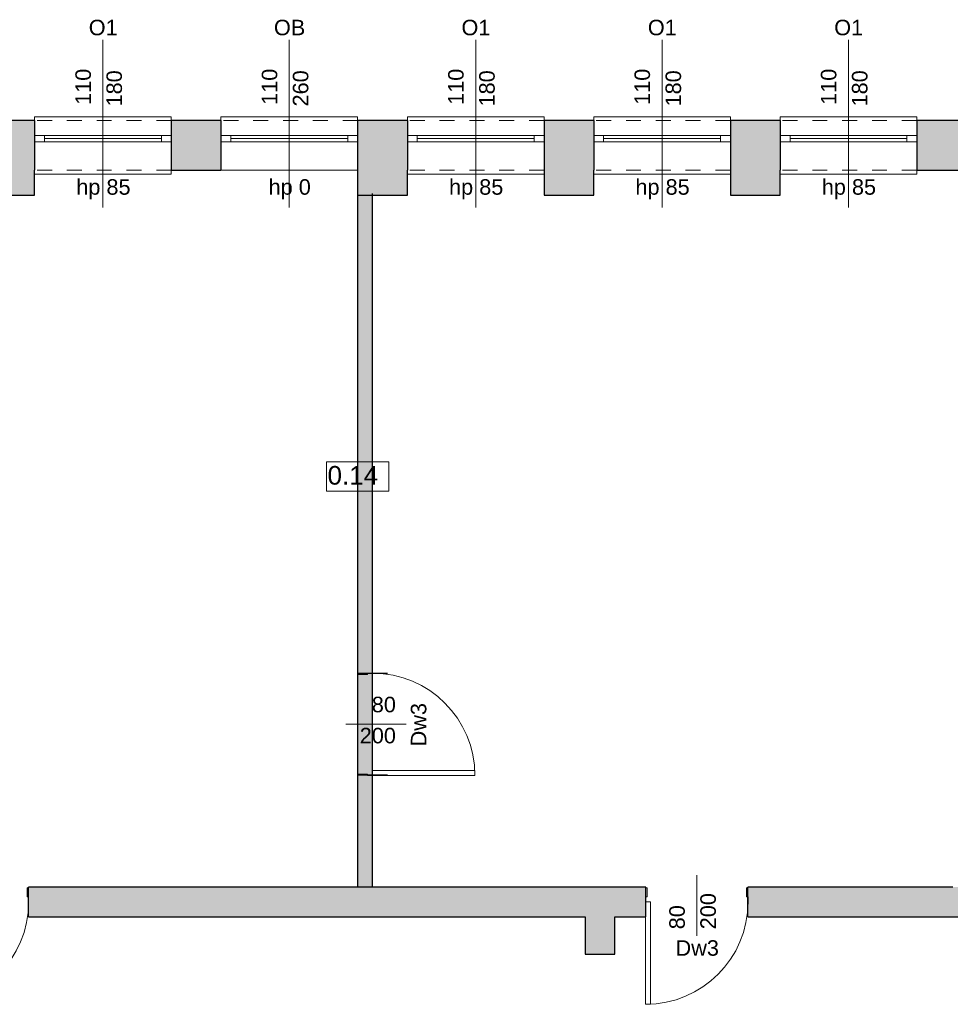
# Model space of a CAD drawing. Header units: centimetres. Extents: x -25572 to 23555, y -2435 to 15405.
# Tile 106 of 134: x 7686 to 8435, y 8045 to 8838. Entities that reach past the tile are written whole.
import ezdxf

# ---------------------------------------------------------------- set-up
doc = ezdxf.new("R2010")
doc.units = ezdxf.units.CM
doc.header["$MEASUREMENT"] = 0
doc.linetypes.add('Przerywana', pattern=[24, 12, -12])
for name, color, linetype, lineweight in [('Nowe_210-A Pomieszczenia_Nr_pióra__41', 7, 'Continuous', 15), ('Nowe_220-A Ściany_Nr_pióra__19', 255, 'Continuous', 0), ('Nowe_220-A Ściany_Nr_pióra__23', 7, 'Continuous', 15), ('Nowe_220-A Ściany_Nr_pióra__27', 7, 'Continuous', 25), ('Nowe_220-A Ściany_Nr_pióra__3', 7, 'Continuous', 13), ('Nowe_220-A Ściany_Nr_pióra__7', 7, 'Continuous', 13)]:
    doc.layers.add(name, color=color, linetype=linetype, lineweight=lineweight)
doc.layers.add('Nowe_220-A Ściany_Nr_pióra__45', color=7, linetype='Continuous', lineweight=15, true_color=0x40a5ff)
doc.styles.add('STYL_AUTOMATYCZNY_6', font='arial.ttf')

msp = doc.modelspace()

# ---------------------------------------------------------------- hatches: boundary and pattern name
at = {"layer": 'Nowe_220-A Ściany_Nr_pióra__19', "linetype": 'Continuous', "lineweight": 0}
for points in [[(7658.38, 8756.65), (7658.38, 8716.65), (7698.38, 8716.65), (7698.38, 8756.65)], [(7808.38, 8716.65), (7848.38, 8716.65), (7848.38, 8739.65), (7848.38, 8744.65), (7848.38, 8756.65), (7808.38, 8756.65)], [(7958.38, 8744.65), (7958.38, 8739.65), (7958.38, 8716.65), (7998.38, 8716.65), (7998.38, 8756.65), (7958.38, 8756.65)], [(8108.38, 8756.65), (8108.38, 8716.65), (8148.38, 8716.65), (8148.38, 8756.65)], [(8258.38, 8756.65), (8258.38, 8716.65), (8298.38, 8716.65), (8298.38, 8756.65)], [(8408.38, 8756.65), (8408.38, 8716.65), (8463.38, 8716.65), (8463.38, 8756.65)], [(7658.38, 8716.65), (7658.38, 8696.65), (7698.38, 8696.65), (7698.38, 8716.65)], [(7958.38, 8716.65), (7958.38, 8696.65), (7998.38, 8696.65), (7998.38, 8716.65)], [(8108.38, 8716.65), (8108.38, 8696.65), (8148.38, 8696.65), (8148.38, 8716.65)], [(8258.38, 8716.65), (8258.38, 8696.65), (8298.38, 8696.65), (8298.38, 8716.65)], [(7958.38, 8697.96), (7958.38, 8139.65), (7970.38, 8139.65), (7970.38, 8697.96)], [(7693.38, 8115.65), (8190.38, 8115.65), (8190.38, 8139.65), (7693.38, 8139.65)], [(8272.38, 8115.65), (8499.63, 8115.65), (8499.63, 8139.65), (8272.38, 8139.65)], [(8141.38, 8115.65), (8141.38, 8085.65), (8165.38, 8085.65), (8165.38, 8115.65)]]:
    msp.add_hatch(color=255, dxfattribs=at).paths.add_polyline_path(points)

# ---------------------------------------------------------------- linework, layer by layer
at = {"layer": 'Nowe_210-A Pomieszczenia_Nr_pióra__41', "color": 7, "linetype": 'Continuous', "lineweight": 15}
for p, q in [((7933.36, 8482.05), (7983.39, 8482.05)), ((7933.36, 8458.48), (7933.36, 8482.05)), ((7983.39, 8482.05), (7983.39, 8458.48)), ((7983.39, 8458.48), (7933.36, 8458.48))]:
    msp.add_line(p, q, dxfattribs=at)
at = {"layer": 'Nowe_220-A Ściany_Nr_pióra__23', "color": 7, "linetype": 'Continuous', "lineweight": 15}
for p, q in [((7698.38, 8744.65), (7706.38, 8744.65)), ((7706.38, 8744.65), (7706.38, 8739.65)), ((7800.38, 8739.65), (7800.38, 8744.65)), ((7800.38, 8744.65), (7808.38, 8744.65)), ((7848.38, 8744.65), (7856.38, 8744.65)), ((7856.38, 8744.65), (7856.38, 8739.65)), ((7950.38, 8739.65), (7950.38, 8744.65)), ((7950.38, 8744.65), (7958.38, 8744.65)), ((7998.38, 8744.65), (8006.38, 8744.65)), ((8006.38, 8744.65), (8006.38, 8739.65)), ((8100.38, 8739.65), (8100.38, 8744.65)), ((8100.38, 8744.65), (8108.38, 8744.65)), ((8148.38, 8744.65), (8156.38, 8744.65)), ((8156.38, 8744.65), (8156.38, 8739.65)), ((8250.38, 8739.65), (8250.38, 8744.65)), ((8250.38, 8744.65), (8258.38, 8744.65)), ((8298.38, 8744.65), (8306.38, 8744.65)), ((8306.38, 8744.65), (8306.38, 8739.65)), ((8400.38, 8739.65), (8400.38, 8744.65)), ((8400.38, 8744.65), (8408.38, 8744.65)), ((7706.38, 8739.65), (7698.38, 8739.65)), ((7808.38, 8739.65), (7800.38, 8739.65)), ((7856.38, 8739.65), (7848.38, 8739.65)), ((7958.38, 8739.65), (7950.38, 8739.65)), ((8006.38, 8739.65), (7998.38, 8739.65)), ((8108.38, 8739.65), (8100.38, 8739.65)), ((8156.38, 8739.65), (8148.38, 8739.65)), ((8258.38, 8739.65), (8250.38, 8739.65)), ((8306.38, 8739.65), (8298.38, 8739.65)), ((8408.38, 8739.65), (8400.38, 8739.65)), ((7970.38, 8311.65), (7958.88, 8311.65)), ((7958.88, 8311.65), (7958.88, 8310.65)), ((7958.88, 8310.65), (7966.38, 8310.65)), ((7966.38, 8310.65), (7966.38, 8311.85)), ((7966.38, 8311.85), (7970.38, 8311.85)), ((7970.38, 8311.85), (7970.38, 8311.65)), ((7966.38, 8230.65), (7958.88, 8230.65)), ((7958.88, 8230.65), (7958.88, 8229.65)), ((7958.88, 8229.65), (7970.38, 8229.65)), ((7966.38, 8229.45), (7966.38, 8230.65)), ((7970.38, 8229.45), (7966.38, 8229.45)), ((7970.38, 8229.65), (7970.38, 8229.45)), ((7692.38, 8139.15), (7692.38, 8131.65)), ((7693.38, 8139.15), (7692.38, 8139.15)), ((7693.38, 8127.65), (7693.38, 8139.15)), ((8190.38, 8139.15), (8190.38, 8127.65)), ((8191.38, 8139.15), (8190.38, 8139.15)), ((8191.38, 8131.65), (8191.38, 8139.15)), ((8271.38, 8139.15), (8271.38, 8131.65)), ((8272.38, 8139.15), (8271.38, 8139.15)), ((8272.38, 8127.65), (8272.38, 8139.15)), ((7692.38, 8131.65), (7693.58, 8131.65)), ((7693.58, 8127.65), (7693.38, 8127.65)), ((7693.58, 8131.65), (7693.58, 8127.65)), ((8190.18, 8127.65), (8190.18, 8131.65)), ((8190.18, 8131.65), (8191.38, 8131.65)), ((8190.38, 8127.65), (8190.18, 8127.65)), ((8271.38, 8131.65), (8272.58, 8131.65)), ((8272.58, 8127.65), (8272.38, 8127.65)), ((8272.58, 8131.65), (8272.58, 8127.65))]:
    msp.add_line(p, q, dxfattribs=at)
at = {"layer": 'Nowe_220-A Ściany_Nr_pióra__27', "color": 7, "linetype": 'Continuous', "lineweight": 25}
for p, q in [((7698.38, 8756.65), (7698.38, 8744.65)), ((7698.38, 8756.65), (7698.38, 8744.65)), ((7808.38, 8756.65), (7808.38, 8744.65)), ((7808.38, 8756.65), (7808.38, 8744.65)), ((7848.38, 8756.65), (7848.38, 8744.65)), ((7848.38, 8756.65), (7848.38, 8744.65)), ((7958.38, 8756.65), (7958.38, 8744.65)), ((7958.38, 8756.65), (7958.38, 8744.65)), ((7998.38, 8756.65), (7998.38, 8744.65)), ((7998.38, 8756.65), (7998.38, 8744.65)), ((8108.38, 8756.65), (8108.38, 8744.65)), ((8108.38, 8756.65), (8108.38, 8744.65)), ((8148.38, 8756.65), (8148.38, 8744.65)), ((8148.38, 8756.65), (8148.38, 8744.65)), ((8258.38, 8756.65), (8258.38, 8744.65)), ((8258.38, 8756.65), (8258.38, 8744.65)), ((8298.38, 8756.65), (8298.38, 8744.65)), ((8298.38, 8756.65), (8298.38, 8744.65)), ((8408.38, 8756.65), (8408.38, 8744.65)), ((8408.38, 8756.65), (8408.38, 8744.65)), ((7698.38, 8744.65), (7698.38, 8739.65)), ((7698.38, 8744.65), (7698.38, 8739.65)), ((7698.38, 8744.65), (7698.38, 8739.65)), ((7808.38, 8744.65), (7808.38, 8739.65)), ((7808.38, 8744.65), (7808.38, 8739.65)), ((7808.38, 8744.65), (7808.38, 8739.65)), ((7848.38, 8744.65), (7848.38, 8739.65)), ((7848.38, 8744.65), (7848.38, 8739.65)), ((7848.38, 8744.65), (7848.38, 8739.65)), ((7958.38, 8744.65), (7958.38, 8739.65)), ((7958.38, 8744.65), (7958.38, 8739.65)), ((7958.38, 8744.65), (7958.38, 8739.65)), ((7998.38, 8744.65), (7998.38, 8739.65)), ((7998.38, 8744.65), (7998.38, 8739.65)), ((7998.38, 8744.65), (7998.38, 8739.65)), ((8108.38, 8744.65), (8108.38, 8739.65)), ((8108.38, 8744.65), (8108.38, 8739.65)), ((8108.38, 8744.65), (8108.38, 8739.65)), ((8148.38, 8744.65), (8148.38, 8739.65)), ((8148.38, 8744.65), (8148.38, 8739.65)), ((8148.38, 8744.65), (8148.38, 8739.65)), ((8258.38, 8744.65), (8258.38, 8739.65)), ((8258.38, 8744.65), (8258.38, 8739.65)), ((8258.38, 8744.65), (8258.38, 8739.65)), ((8298.38, 8744.65), (8298.38, 8739.65)), ((8298.38, 8744.65), (8298.38, 8739.65)), ((8298.38, 8744.65), (8298.38, 8739.65)), ((8408.38, 8744.65), (8408.38, 8739.65)), ((8408.38, 8744.65), (8408.38, 8739.65)), ((8408.38, 8744.65), (8408.38, 8739.65)), ((7698.38, 8739.65), (7698.38, 8716.65)), ((7698.38, 8739.65), (7698.38, 8716.65)), ((7808.38, 8739.65), (7808.38, 8716.65)), ((7808.38, 8739.65), (7808.38, 8716.65)), ((7848.38, 8739.65), (7848.38, 8716.65)), ((7848.38, 8739.65), (7848.38, 8716.65)), ((7958.38, 8739.65), (7958.38, 8716.65)), ((7958.38, 8739.65), (7958.38, 8716.65)), ((7998.38, 8739.65), (7998.38, 8716.65)), ((7998.38, 8739.65), (7998.38, 8716.65)), ((8108.38, 8739.65), (8108.38, 8716.65)), ((8108.38, 8739.65), (8108.38, 8716.65)), ((8148.38, 8739.65), (8148.38, 8716.65)), ((8148.38, 8739.65), (8148.38, 8716.65)), ((8258.38, 8739.65), (8258.38, 8716.65)), ((8258.38, 8739.65), (8258.38, 8716.65)), ((8298.38, 8739.65), (8298.38, 8716.65)), ((8298.38, 8739.65), (8298.38, 8716.65)), ((8408.38, 8739.65), (8408.38, 8716.65)), ((8408.38, 8739.65), (8408.38, 8716.65)), ((7958.88, 8311.65), (7958.38, 8311.65)), ((7970.38, 8311.65), (7958.88, 8311.65)), ((7970.38, 8311.65), (7958.88, 8311.65)), ((7982.38, 8311.65), (7970.38, 8311.65)), ((7958.88, 8229.65), (7958.38, 8229.65)), ((7970.38, 8229.65), (7958.88, 8229.65)), ((7970.38, 8229.65), (7958.88, 8229.65)), ((7982.38, 8229.65), (7970.38, 8229.65)), ((7693.38, 8139.15), (7693.38, 8139.65)), ((7693.38, 8139.15), (7693.38, 8139.65)), ((7693.38, 8127.65), (7693.38, 8139.15)), ((7693.38, 8127.65), (7693.38, 8139.15)), ((7693.38, 8127.65), (7693.38, 8139.15)), ((8190.38, 8139.15), (8190.38, 8139.65)), ((8190.38, 8139.15), (8190.38, 8139.65)), ((8190.38, 8127.65), (8190.38, 8139.15)), ((8190.38, 8127.65), (8190.38, 8139.15)), ((8190.38, 8127.65), (8190.38, 8139.15)), ((8272.38, 8139.15), (8272.38, 8139.65)), ((8272.38, 8139.15), (8272.38, 8139.65)), ((8272.38, 8127.65), (8272.38, 8139.15)), ((8272.38, 8127.65), (8272.38, 8139.15)), ((8272.38, 8127.65), (8272.38, 8139.15)), ((7693.38, 8115.65), (7693.38, 8127.65)), ((7693.38, 8115.65), (7693.38, 8127.65)), ((8190.38, 8115.65), (8190.38, 8127.65)), ((8190.38, 8115.65), (8190.38, 8127.65)), ((8272.38, 8115.65), (8272.38, 8127.65)), ((8272.38, 8115.65), (8272.38, 8127.65))]:
    msp.add_line(p, q, dxfattribs=at)
for points in [[(7698.38, 8756.65), (7658.38, 8756.65)], [(7848.38, 8756.65), (7808.38, 8756.65)], [(7998.38, 8756.65), (7958.38, 8756.65)], [(8148.38, 8756.65), (8108.38, 8756.65)], [(8298.38, 8756.65), (8258.38, 8756.65)], [(8463.38, 8756.65), (8408.38, 8756.65)], [(7698.38, 8696.65), (7698.38, 8716.65)], [(7808.38, 8716.65), (7848.38, 8716.65)], [(7958.38, 8716.65), (7958.38, 8696.65)], [(7998.38, 8696.65), (7998.38, 8716.65)], [(8108.38, 8716.65), (8108.38, 8696.65)], [(8148.38, 8696.65), (8148.38, 8716.65)], [(8258.38, 8716.65), (8258.38, 8696.65)], [(8298.38, 8696.65), (8298.38, 8716.65)], [(8408.38, 8716.65), (8451.38, 8716.65)], [(7658.38, 8696.65), (7698.38, 8696.65)], [(7958.38, 8697.96), (7958.38, 8139.65)], [(7958.38, 8696.65), (7998.38, 8696.65)], [(7970.38, 8139.65), (7970.38, 8697.96)], [(8108.38, 8696.65), (8148.38, 8696.65)], [(8258.38, 8696.65), (8298.38, 8696.65)], [(8190.38, 8139.65), (7693.38, 8139.65)], [(8437.38, 8139.65), (8272.38, 8139.65)], [(7693.38, 8115.65), (8141.38, 8115.65)], [(8141.38, 8115.65), (8141.38, 8085.65)], [(8165.38, 8115.65), (8190.38, 8115.65)], [(8165.38, 8085.65), (8165.38, 8115.65)], [(8272.38, 8115.65), (8499.63, 8115.65)], [(8141.38, 8085.65), (8165.38, 8085.65)]]:
    msp.add_lwpolyline(points, dxfattribs=at)
at = {"layer": 'Nowe_220-A Ściany_Nr_pióra__3', "color": 7, "linetype": 'Continuous', "lineweight": 13}
for p, q in [((7808.38, 8759.65), (7698.38, 8759.65)), ((7698.38, 8759.65), (7698.38, 8756.65)), ((7808.38, 8756.65), (7808.38, 8759.65)), ((7958.38, 8759.65), (7848.38, 8759.65)), ((7848.38, 8759.65), (7848.38, 8756.65)), ((7958.38, 8756.65), (7958.38, 8759.65)), ((8108.38, 8759.65), (7998.38, 8759.65)), ((7998.38, 8759.65), (7998.38, 8756.65)), ((8108.38, 8756.65), (8108.38, 8759.65)), ((8258.38, 8759.65), (8148.38, 8759.65)), ((8148.38, 8759.65), (8148.38, 8756.65)), ((8258.38, 8756.65), (8258.38, 8759.65)), ((8408.38, 8759.65), (8298.38, 8759.65)), ((8298.38, 8759.65), (8298.38, 8756.65)), ((8408.38, 8756.65), (8408.38, 8759.65)), ((7706.38, 8744.65), (7800.38, 8744.65)), ((7856.38, 8744.65), (7950.38, 8744.65)), ((8006.38, 8744.65), (8100.38, 8744.65)), ((8156.38, 8744.65), (8250.38, 8744.65)), ((8306.38, 8744.65), (8400.38, 8744.65)), ((7800.38, 8742.15), (7706.38, 8742.15)), ((7800.38, 8739.65), (7706.38, 8739.65)), ((7950.38, 8742.15), (7856.38, 8742.15)), ((7950.38, 8739.65), (7856.38, 8739.65)), ((8100.38, 8742.15), (8006.38, 8742.15)), ((8100.38, 8739.65), (8006.38, 8739.65)), ((8250.38, 8742.15), (8156.38, 8742.15)), ((8250.38, 8739.65), (8156.38, 8739.65)), ((8400.38, 8742.15), (8306.38, 8742.15)), ((8400.38, 8739.65), (8306.38, 8739.65)), ((7698.38, 8713.65), (7698.38, 8716.65)), ((7808.38, 8713.65), (7698.38, 8713.65)), ((7808.38, 8716.65), (7808.38, 8713.65)), ((7958.38, 8716.65), (7848.38, 8716.65)), ((7998.38, 8713.65), (7998.38, 8716.65)), ((8108.38, 8713.65), (7998.38, 8713.65)), ((8108.38, 8716.65), (8108.38, 8713.65)), ((8148.38, 8713.65), (8148.38, 8716.65)), ((8258.38, 8713.65), (8148.38, 8713.65)), ((8258.38, 8716.65), (8258.38, 8713.65)), ((8298.38, 8713.65), (8298.38, 8716.65)), ((8408.38, 8713.65), (8298.38, 8713.65)), ((8408.38, 8716.65), (8408.38, 8713.65)), ((7970.38, 8229.45), (7970.38, 8233.45)), ((7970.38, 8233.45), (8052.78, 8233.45)), ((8052.78, 8229.45), (7970.38, 8229.45)), ((8052.78, 8233.45), (8052.78, 8229.45)), ((8190.18, 8045.25), (8190.18, 8127.65)), ((8190.18, 8127.65), (8194.18, 8127.65)), ((8194.18, 8127.65), (8194.18, 8045.25)), ((8194.18, 8045.25), (8190.18, 8045.25))]:
    msp.add_line(p, q, dxfattribs=at)
at = {"layer": 'Nowe_220-A Ściany_Nr_pióra__3', "color": 7, "linetype": 'Przerywana', "lineweight": 13}
for p, q in [((7808.38, 8756.65), (7698.38, 8756.65)), ((7958.38, 8756.65), (7848.38, 8756.65)), ((8108.38, 8756.65), (7998.38, 8756.65)), ((8258.38, 8756.65), (8148.38, 8756.65)), ((8408.38, 8756.65), (8298.38, 8756.65)), ((7808.38, 8716.65), (7698.38, 8716.65)), ((8108.38, 8716.65), (7998.38, 8716.65)), ((8258.38, 8716.65), (8148.38, 8716.65)), ((8408.38, 8716.65), (8298.38, 8716.65))]:
    msp.add_line(p, q, dxfattribs=at)
at = {"layer": 'Nowe_220-A Ściany_Nr_pióra__3', "color": 7, "linetype": 'Continuous', "lineweight": 13}
for centre, start, end in [((7970.38, 8229.45), 0, 90), ((7611.18, 8127.65), 270, 0), ((8190.18, 8127.65), 270, 0)]:
    msp.add_arc(centre, 82.4, start, end, dxfattribs=at)
at = {"layer": 'Nowe_220-A Ściany_Nr_pióra__45', "color": 161, "linetype": 'Continuous', "lineweight": 15, "true_color": 0x40a5ff}
for p, q in [((7753.38, 8821.83), (7753.38, 8686.65)), ((7903.38, 8821.83), (7903.38, 8686.65)), ((8053.38, 8821.83), (8053.38, 8686.65)), ((8203.38, 8821.83), (8203.38, 8686.65)), ((8353.38, 8821.83), (8353.38, 8686.65)), ((7997.55, 8270.65), (7948.92, 8270.65)), ((8231.38, 8100.47), (8231.38, 8149.11))]:
    msp.add_line(p, q, dxfattribs=at)

# ---------------------------------------------------------------- texts
at = {"layer": 'Nowe_210-A Pomieszczenia_Nr_pióra__41', "color": 7, "linetype": 'Continuous', "lineweight": 15, "insert": (7958.38, 8478.62), "char_height": 15, "attachment_point": 2, "style": 'STYL_AUTOMATYCZNY_6'}
msp.add_mtext('\\A1;{\\pqc;\\pt0,25;\\fArial|b0|i0|c238|p0;\\W1.000000;0.14\\fArial|b0|i0|c238|p0;\\W1.000000;\\A1{\\H.66x;\\S^  ;}\\fArial|b0|i0|c238|p0;\\W1.000000;\\fArial|b0|i0|c238|p0;\\W1.000000;\\A1{\\H.66x;\\S^  ;}}', dxfattribs=at)
at = {"layer": 'Nowe_220-A Ściany_Nr_pióra__7', "color": 7, "linetype": 'Continuous', "lineweight": 13, "char_height": 12.5, "rotation": 90, "style": 'STYL_AUTOMATYCZNY_6'}
for s, insert, attachment_point in [('\\A1;{\\pql;\\pt0;\\fArial|b0|i0|c238|p0;\\W1.000000;110\\fArial|b0|i0|c238|p0;\\W1.000000;\\A1{\\H.66x;\\S^  ;}\\fArial|b0|i0|c238|p0;\\W1.000000;\\fArial|b0|i0|c238|p0;\\W1.000000;}', (7747.33, 8769.32), 7), ('\\A1;{\\pql;\\pt0;\\fArial|b0|i0|c238|p0;\\W1.000000;180\\fArial|b0|i0|c238|p0;\\W1.000000;\\A1{\\H.66x;\\S^  ;}\\fArial|b0|i0|c238|p0;\\W1.000000;\\fArial|b0|i0|c238|p0;\\W1.000000;}', (7772.33, 8768.05), 7), ('\\A1;{\\pql;\\pt0;\\fArial|b0|i0|c238|p0;\\W1.000000;110\\fArial|b0|i0|c238|p0;\\W1.000000;\\A1{\\H.66x;\\S^  ;}\\fArial|b0|i0|c238|p0;\\W1.000000;\\fArial|b0|i0|c238|p0;\\W1.000000;}', (7897.33, 8769.32), 7), ('\\A1;{\\pql;\\pt0;\\fArial|b0|i0|c238|p0;\\W1.000000;260\\fArial|b0|i0|c238|p0;\\W1.000000;\\A1{\\H.66x;\\S^  ;}\\fArial|b0|i0|c238|p0;\\W1.000000;\\fArial|b0|i0|c238|p0;\\W1.000000;}', (7922.33, 8768.05), 7), ('\\A1;{\\pql;\\pt0;\\fArial|b0|i0|c238|p0;\\W1.000000;110\\fArial|b0|i0|c238|p0;\\W1.000000;\\A1{\\H.66x;\\S^  ;}\\fArial|b0|i0|c238|p0;\\W1.000000;\\fArial|b0|i0|c238|p0;\\W1.000000;}', (8047.33, 8769.32), 7), ('\\A1;{\\pql;\\pt0;\\fArial|b0|i0|c238|p0;\\W1.000000;180\\fArial|b0|i0|c238|p0;\\W1.000000;\\A1{\\H.66x;\\S^  ;}\\fArial|b0|i0|c238|p0;\\W1.000000;\\fArial|b0|i0|c238|p0;\\W1.000000;}', (8072.33, 8768.05), 7), ('\\A1;{\\pql;\\pt0;\\fArial|b0|i0|c238|p0;\\W1.000000;110\\fArial|b0|i0|c238|p0;\\W1.000000;\\A1{\\H.66x;\\S^  ;}\\fArial|b0|i0|c238|p0;\\W1.000000;\\fArial|b0|i0|c238|p0;\\W1.000000;}', (8197.33, 8769.32), 7), ('\\A1;{\\pql;\\pt0;\\fArial|b0|i0|c238|p0;\\W1.000000;180\\fArial|b0|i0|c238|p0;\\W1.000000;\\A1{\\H.66x;\\S^  ;}\\fArial|b0|i0|c238|p0;\\W1.000000;\\fArial|b0|i0|c238|p0;\\W1.000000;}', (8222.33, 8768.05), 7), ('\\A1;{\\pql;\\pt0;\\fArial|b0|i0|c238|p0;\\W1.000000;110\\fArial|b0|i0|c238|p0;\\W1.000000;\\A1{\\H.66x;\\S^  ;}\\fArial|b0|i0|c238|p0;\\W1.000000;\\fArial|b0|i0|c238|p0;\\W1.000000;}', (8347.33, 8769.32), 7), ('\\A1;{\\pql;\\pt0;\\fArial|b0|i0|c238|p0;\\W1.000000;180\\fArial|b0|i0|c238|p0;\\W1.000000;\\A1{\\H.66x;\\S^  ;}\\fArial|b0|i0|c238|p0;\\W1.000000;\\fArial|b0|i0|c238|p0;\\W1.000000;}', (8372.33, 8768.05), 7), ('\\A1;{\\pqr;\\pt0;\\fArial|b0|i0|c238|p0;\\W1.000000;Dw3\\fArial|b0|i0|c238|p0;\\W1.000000;\\fArial|b0|i0|c238|p0;\\W1.000000;\\fArial|b0|i0|c238|p0;\\W1.000000;}', (8013.84, 8287.8), 9), ('\\A1;{\\pql;\\pt0;\\fArial|b0|i0|c238|p0;\\W1.000000;200\\fArial|b0|i0|c238|p0;\\W1.000000;\\A1{\\H.66x;\\S^  ;}\\fArial|b0|i0|c238|p0;\\W1.000000;\\fArial|b0|i0|c238|p0;\\W1.000000;}', (8250.33, 8105.65), 7), ('\\A1;{\\pql;\\pt0;\\fArial|b0|i0|c238|p0;\\W1.000000;80\\fArial|b0|i0|c238|p0;\\W1.000000;\\A1{\\H.66x;\\S^  ;}\\fArial|b0|i0|c238|p0;\\W1.000000;\\fArial|b0|i0|c238|p0;\\W1.000000;}', (8225.33, 8105.65), 7)]:
    msp.add_mtext(s, dxfattribs=dict(at, insert=insert, attachment_point=attachment_point))
at = {"layer": 'Nowe_220-A Ściany_Nr_pióra__7', "color": 7, "linetype": 'Continuous', "lineweight": 13, "char_height": 12.5, "style": 'STYL_AUTOMATYCZNY_6'}
for s, insert, attachment_point in [('\\A1;{\\pql;\\pt0;\\fArial|b0|i0|c238|p0;\\W1.000000;O1\\fArial|b0|i0|c238|p0;\\W1.000000;\\fArial|b0|i0|c238|p0;\\W1.000000;\\fArial|b0|i0|c238|p0;\\W1.000000;}', (7741.94, 8825.19), 7), ('\\A1;{\\pql;\\pt0;\\fArial|b0|i0|c238|p0;\\W1.000000;OB\\fArial|b0|i0|c238|p0;\\W1.000000;\\fArial|b0|i0|c238|p0;\\W1.000000;\\fArial|b0|i0|c238|p0;\\W1.000000;}', (7890.99, 8825.19), 7), ('\\A1;{\\pql;\\pt0;\\fArial|b0|i0|c238|p0;\\W1.000000;O1\\fArial|b0|i0|c238|p0;\\W1.000000;\\fArial|b0|i0|c238|p0;\\W1.000000;\\fArial|b0|i0|c238|p0;\\W1.000000;}', (8041.94, 8825.19), 7), ('\\A1;{\\pql;\\pt0;\\fArial|b0|i0|c238|p0;\\W1.000000;O1\\fArial|b0|i0|c238|p0;\\W1.000000;\\fArial|b0|i0|c238|p0;\\W1.000000;\\fArial|b0|i0|c238|p0;\\W1.000000;}', (8191.94, 8825.19), 7), ('\\A1;{\\pql;\\pt0;\\fArial|b0|i0|c238|p0;\\W1.000000;O1\\fArial|b0|i0|c238|p0;\\W1.000000;\\fArial|b0|i0|c238|p0;\\W1.000000;\\fArial|b0|i0|c238|p0;\\W1.000000;}', (8341.94, 8825.19), 7), ('\\A1;{\\pql;\\pt0;\\fArial|b0|i0|c238|p0;\\W1.000000;hp 85\\fArial|b0|i0|c238|p0;\\W1.000000;\\A1{\\H.66x;\\S^  ;}\\fArial|b0|i0|c238|p0;\\W1.000000;\\fArial|b0|i0|c238|p0;\\W1.000000;}', (7731.93, 8693.24), 7), ('\\A1;{\\pql;\\pt0;\\fArial|b0|i0|c238|p0;\\W1.000000;hp 0\\fArial|b0|i0|c238|p0;\\W1.000000;\\A1{\\H.66x;\\S^  ;}\\fArial|b0|i0|c238|p0;\\W1.000000;\\fArial|b0|i0|c238|p0;\\W1.000000;}', (7886.69, 8693.24), 7), ('\\A1;{\\pql;\\pt0;\\fArial|b0|i0|c238|p0;\\W1.000000;hp 85\\fArial|b0|i0|c238|p0;\\W1.000000;\\A1{\\H.66x;\\S^  ;}\\fArial|b0|i0|c238|p0;\\W1.000000;\\fArial|b0|i0|c238|p0;\\W1.000000;}', (8031.93, 8693.24), 7), ('\\A1;{\\pql;\\pt0;\\fArial|b0|i0|c238|p0;\\W1.000000;hp 85\\fArial|b0|i0|c238|p0;\\W1.000000;\\A1{\\H.66x;\\S^  ;}\\fArial|b0|i0|c238|p0;\\W1.000000;\\fArial|b0|i0|c238|p0;\\W1.000000;}', (8181.93, 8693.24), 7), ('\\A1;{\\pql;\\pt0;\\fArial|b0|i0|c238|p0;\\W1.000000;hp 85\\fArial|b0|i0|c238|p0;\\W1.000000;\\A1{\\H.66x;\\S^  ;}\\fArial|b0|i0|c238|p0;\\W1.000000;\\fArial|b0|i0|c238|p0;\\W1.000000;}', (8331.93, 8693.24), 7), ('\\A1;{\\pqr;\\pt0;\\fArial|b0|i0|c238|p0;\\W1.000000;80\\fArial|b0|i0|c238|p0;\\W1.000000;\\A1{\\H.66x;\\S^  ;}\\fArial|b0|i0|c238|p0;\\W1.000000;\\fArial|b0|i0|c238|p0;\\W1.000000;}', (7992.38, 8276.69), 9), ('\\A1;{\\pqr;\\pt0;\\fArial|b0|i0|c238|p0;\\W1.000000;200\\fArial|b0|i0|c238|p0;\\W1.000000;\\A1{\\H.66x;\\S^  ;}\\fArial|b0|i0|c238|p0;\\W1.000000;\\fArial|b0|i0|c238|p0;\\W1.000000;}', (7992.38, 8251.69), 9), ('\\A1;{\\pql;\\pt0;\\fArial|b0|i0|c238|p0;\\W1.000000;Dw3\\fArial|b0|i0|c238|p0;\\W1.000000;\\fArial|b0|i0|c238|p0;\\W1.000000;\\fArial|b0|i0|c238|p0;\\W1.000000;}', (8214.23, 8084.18), 7)]:
    msp.add_mtext(s, dxfattribs=dict(at, insert=insert, attachment_point=attachment_point))

doc.saveas('drawing.dxf')
